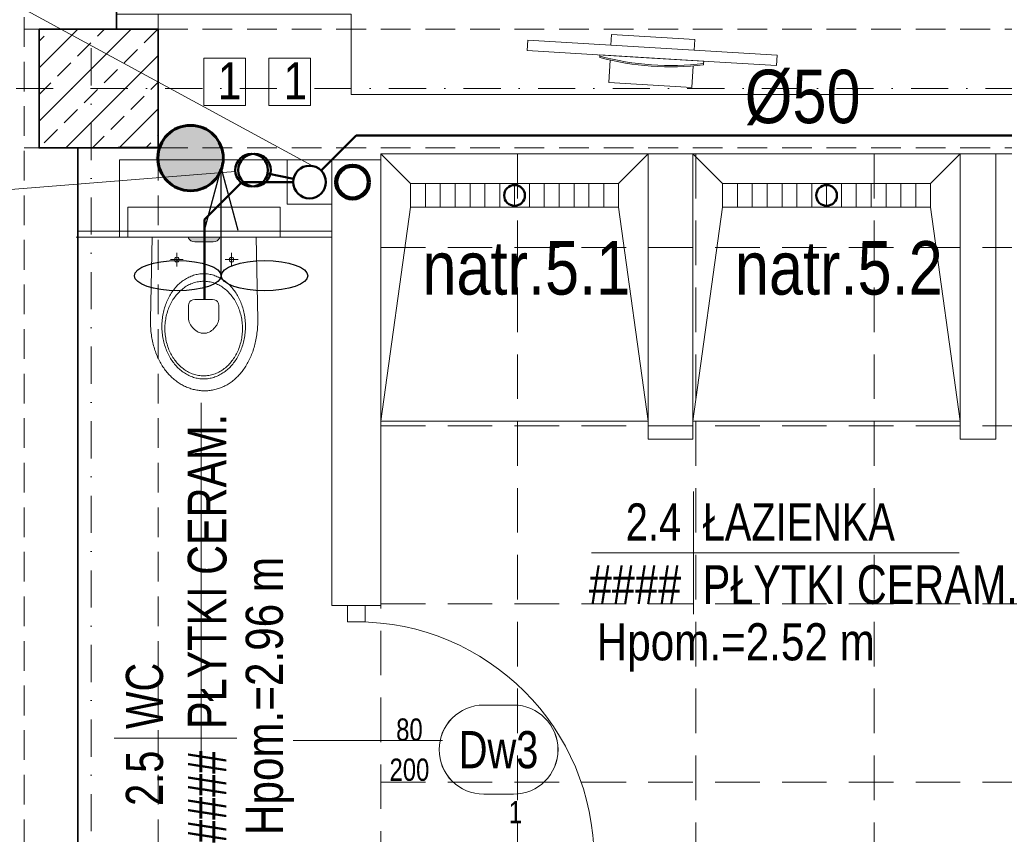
# Model space of a CAD drawing. Header units: millimetres. Extents: x -96593 to 66336, y -23969 to 7139.
# Tile 35 of 256: x -90263 to -89932, y -10487 to -10213. Entities that reach past the tile are written whole.
import ezdxf
from ezdxf.enums import TextEntityAlignment as Align

# ---------------------------------------------------------------- set-up
doc = ezdxf.new("R2010")
doc.units = ezdxf.units.MM
for name, pattern in [('DASHDOT', [1, 0.5, -0.25, 0, -0.25]), ('DASHED', [0.75, 0.5, -0.25]), ('DASHEDX2', [1.5, 1, -0.5])]:
    doc.linetypes.add(name, pattern=pattern)
for name, color, linetype, lineweight in [('BA_drz', 7, 'Continuous', 18), ('BA_KS_ist.', 34, 'Continuous', 50), ('BA_met', 7, 'Continuous', 18), ('BA_sym', 7, 'Continuous', 18), ('BA_txc', 1, 'Continuous', 18), ('BA_txs', 2, 'Continuous', 18), ('MM_KS_OPISY', 7, 'Continuous', 9), ('mm_went_opis', 7, 'Continuous', 15), ('PG_KONSTRUKCJA', 5, 'Continuous', 35), ('PG_OSIE', 1, 'DASHDOT', 18), ('PG_PODCIĄGI', 1, 'DASHED', 18), ('PG_PRZERYWANE_ŚREDNIE', 1, 'DASHEDX2', 18), ('PG_SZRAF', 1, 'Continuous', 18), ('PG_WIDOKOWE_CIENKIE', 1, 'Continuous', 18), ('PG_WYPOSAŻENIE', 1, 'Continuous', 18), ('PG_ŚCIANY_DZIAŁOWE', 3, 'Continuous', 18), ('PG_ŚCIANY_SŁUPY', 4, 'Continuous', 35)]:
    doc.layers.add(name, color=color, linetype=linetype, lineweight=lineweight)
doc.layers.add('BA_pom', color=6, linetype='Continuous', lineweight=18, plot=False)
doc.styles.add('BIKTS', font='bikromsw.shx', dxfattribs={"width": 0.85})
doc.styles.add('ROMANS', font='bikromsw.shx', dxfattribs={"width": 0.8})
doc.styles.get("Standard").update_dxf_attribs({"font": 'arial.ttf'})

# ---------------------------------------------------------------- blocks, each defined once
blk = doc.blocks.new('A$C243F7E6F')
at = {"layer": 'PG_SZRAF'}
h = blk.add_hatch(dxfattribs=at)
h.set_pattern_fill('ANSI33', color=256, scale=2)
h.set_pattern_definition([(45, (-6891.598, -2675.306), (-8.980256, 8.980256), []), (45, (-6882.618, -2675.306), (-8.980256, 8.980256), [6.35, -3.175])])
h.paths.add_polyline_path([(0, 0), (40, 0), (40, -40), (0, -40)])
at = {"layer": 'PG_KONSTRUKCJA'}
blk.add_lwpolyline([(0, 0), (40, 0), (40, -40), (0, -40), (0, 0)], dxfattribs=at)
blk = doc.blocks.new('dr1h901')
at = {"color": 0}
blk.add_line((-0.5, 0), (-0.5, 1), dxfattribs=at)
blk.add_line((0, 0.3622), (0, -0.2655))
blk.add_arc((-0.5, 0), 1, 0, 90, dxfattribs=at)
blk = doc.blocks.new('Brodzik')
at = {"layer": 'PG_WYPOSAŻENIE'}
for p, q in [((333.92, -1785.25), (343.92, -1857.25)), ((413.92, -1857.25), (423.92, -1785.25)), ((413.92, -1857.25), (343.92, -1857.25)), ((343.92, -1857.25), (343.92, -1865.25)), ((348.92, -1857.25), (348.92, -1865.25)), ((353.92, -1857.25), (353.92, -1865.25)), ((358.92, -1857.25), (358.92, -1865.25)), ((363.92, -1857.25), (363.92, -1865.25)), ((368.92, -1857.25), (368.92, -1865.25)), ((373.92, -1857.25), (373.92, -1865.25)), ((378.92, -1857.25), (378.92, -1865.25)), ((383.92, -1857.25), (383.92, -1865.25)), ((388.92, -1857.25), (388.92, -1865.25)), ((393.92, -1857.25), (393.92, -1865.25)), ((398.92, -1857.25), (398.92, -1865.25)), ((403.92, -1857.25), (403.92, -1865.25)), ((408.92, -1857.25), (408.92, -1865.25)), ((413.92, -1865.25), (413.92, -1857.25)), ((343.92, -1865.25), (333.92, -1875.25)), ((343.92, -1865.25), (413.92, -1865.25)), ((413.92, -1865.25), (423.92, -1875.25))]:
    blk.add_line(p, q, dxfattribs=at)
blk.add_lwpolyline([(333.92, -1785.25), (423.92, -1785.25), (423.92, -1875.25), (333.92, -1875.25)], close=True, dxfattribs=at)
blk = doc.blocks.new('A$Cd28b784c')
at = {"lineweight": 18, "transparency": 33554559}
h = blk.add_hatch(color=256, dxfattribs=at)
h.dxf.hatch_style = 1
h.paths.add_polyline_path([(18.54, 22.22), (18.43, 23), (18.14, 23.62), (17.75, 24.08), (17.31, 24.36), (16.9, 24.47), (16.9, 13.87), (17.31, 13.97), (17.75, 14.26), (18.14, 14.72), (18.43, 15.34), (18.54, 16.11)])
at = {"lineweight": 18}
for p, q in [((16.9, 44.83), (6.9, 44.83)), ((6.9, -6.49), (6.9, 44.83)), ((16.9, -6.49), (16.9, 44.83)), ((16.9, -6.49), (6.9, -6.49))]:
    blk.add_line(p, q, dxfattribs=at)
at = {"lineweight": 13}
for p, q in [((44.61, 37.25), (16.9, 36.7)), ((45.21, 37.25), (44.61, 37.25)), ((45.82, 37.23), (45.21, 37.25)), ((46.41, 37.21), (45.82, 37.23)), ((47, 37.18), (46.41, 37.21)), ((47.58, 37.15), (47, 37.18)), ((48.16, 37.1), (47.58, 37.15)), ((48.73, 37.04), (48.16, 37.1)), ((49.3, 36.97), (48.73, 37.04)), ((49.85, 36.9), (49.3, 36.97)), ((50.4, 36.82), (49.85, 36.9)), ((50.95, 36.72), (50.4, 36.82)), ((51.49, 36.62), (50.95, 36.72)), ((52.02, 36.51), (51.49, 36.62)), ((52.54, 36.4), (52.02, 36.51)), ((53.06, 36.27), (52.54, 36.4)), ((53.57, 36.14), (53.06, 36.27)), ((54.07, 36), (53.57, 36.14)), ((54.57, 35.85), (54.07, 36)), ((55.05, 35.69), (54.57, 35.85)), ((55.53, 35.53), (55.05, 35.69)), ((56.01, 35.36), (55.53, 35.53)), ((56.47, 35.18), (56.01, 35.36)), ((56.93, 34.99), (56.47, 35.18)), ((57.38, 34.8), (56.93, 34.99)), ((57.83, 34.6), (57.38, 34.8)), ((58.26, 34.39), (57.83, 34.6)), ((58.69, 34.17), (58.26, 34.39)), ((59.11, 33.95), (58.69, 34.17)), ((59.52, 33.72), (59.11, 33.95)), ((59.92, 33.49), (59.52, 33.72)), ((60.32, 33.25), (59.92, 33.49)), ((60.71, 33), (60.32, 33.25)), ((24.51, 30.6), (24.51, 26.24)), ((35.4, 29.67), (35.79, 29.93)), ((35.79, 29.93), (36.19, 30.19)), ((36.19, 30.19), (36.6, 30.43)), ((36.6, 30.43), (37.03, 30.67)), ((37.03, 30.67), (37.46, 30.89)), ((37.46, 30.89), (37.89, 31.11)), ((37.89, 31.11), (38.34, 31.31)), ((38.34, 31.31), (38.79, 31.51)), ((38.39, 29.62), (38.81, 29.86)), ((38.79, 31.51), (39.26, 31.7)), ((38.81, 29.86), (39.24, 30.09)), ((39.24, 30.09), (39.68, 30.31)), ((39.26, 31.7), (39.73, 31.87)), ((39.68, 30.31), (40.12, 30.52)), ((39.73, 31.87), (40.2, 32.03)), ((40.12, 30.52), (40.58, 30.71)), ((40.2, 32.03), (40.69, 32.19)), ((40.58, 30.71), (41.04, 30.9)), ((40.69, 32.19), (41.18, 32.33)), ((41.04, 30.9), (41.51, 31.07)), ((41.18, 32.33), (41.68, 32.46)), ((41.51, 31.07), (41.99, 31.23)), ((41.68, 32.46), (42.18, 32.58)), ((41.99, 31.23), (42.48, 31.37)), ((42.18, 32.58), (42.69, 32.69)), ((42.48, 31.37), (42.97, 31.51)), ((42.69, 32.69), (43.21, 32.78)), ((42.97, 31.51), (43.48, 31.63)), ((43.21, 32.78), (43.73, 32.87)), ((43.48, 31.63), (43.98, 31.74)), ((43.73, 32.87), (44.26, 32.94)), ((43.98, 31.74), (44.5, 31.83)), ((44.26, 32.94), (44.79, 33)), ((44.5, 31.83), (45.02, 31.91)), ((44.79, 33), (45.32, 33.04)), ((45.02, 31.91), (45.54, 31.98)), ((45.32, 33.04), (45.87, 33.08)), ((45.54, 31.98), (46.07, 32.03)), ((45.87, 33.08), (46.41, 33.1)), ((46.07, 32.03), (46.61, 32.07)), ((46.41, 33.1), (46.96, 33.1)), ((46.61, 32.07), (47.15, 32.09)), ((46.96, 33.1), (47.51, 33.1)), ((47.15, 32.09), (47.7, 32.1)), ((47.51, 33.1), (48.06, 33.08)), ((47.7, 32.1), (47.7, 32.09)), ((47.7, 32.1), (48.24, 32.09)), ((48.06, 33.08), (48.6, 33.04)), ((48.24, 32.09), (48.79, 32.07)), ((48.6, 33.04), (49.13, 33)), ((48.79, 32.07), (49.32, 32.03)), ((49.13, 33), (49.67, 32.94)), ((49.32, 32.03), (49.85, 31.98)), ((49.67, 32.94), (50.19, 32.87)), ((49.85, 31.98), (50.38, 31.91)), ((50.19, 32.87), (50.71, 32.78)), ((50.38, 31.91), (50.9, 31.83)), ((50.71, 32.78), (51.23, 32.69)), ((50.9, 31.83), (51.41, 31.74)), ((51.23, 32.69), (51.74, 32.58)), ((51.41, 31.74), (51.92, 31.63)), ((51.74, 32.58), (52.24, 32.46)), ((51.92, 31.63), (52.42, 31.51)), ((52.24, 32.46), (52.74, 32.33)), ((52.42, 31.51), (52.92, 31.37)), ((52.74, 32.33), (53.23, 32.19)), ((52.92, 31.37), (53.4, 31.23)), ((53.23, 32.19), (53.72, 32.03)), ((53.4, 31.23), (53.88, 31.07)), ((53.72, 32.03), (54.19, 31.87)), ((53.88, 31.07), (54.36, 30.9)), ((54.19, 31.87), (54.66, 31.7)), ((54.36, 30.9), (54.82, 30.71)), ((54.66, 31.7), (55.13, 31.51)), ((54.82, 30.71), (55.27, 30.52)), ((55.13, 31.51), (55.58, 31.31)), ((55.27, 30.52), (55.72, 30.31)), ((55.58, 31.31), (56.03, 31.11)), ((55.72, 30.31), (56.16, 30.09)), ((56.03, 31.11), (56.47, 30.89)), ((56.16, 30.09), (56.59, 29.86)), ((56.47, 30.89), (56.9, 30.67)), ((56.59, 29.86), (57, 29.62)), ((56.9, 30.67), (57.32, 30.43)), ((57.32, 30.43), (57.73, 30.19)), ((57.73, 30.19), (58.13, 29.93)), ((58.13, 29.93), (58.52, 29.67)), ((61.09, 32.75), (60.71, 33)), ((61.46, 32.49), (61.09, 32.75)), ((61.82, 32.22), (61.46, 32.49)), ((62.17, 31.95), (61.82, 32.22)), ((62.52, 31.68), (62.17, 31.95)), ((62.85, 31.39), (62.52, 31.68)), ((63.18, 31.11), (62.85, 31.39)), ((63.5, 30.81), (63.18, 31.11)), ((63.81, 30.51), (63.5, 30.81)), ((64.11, 30.21), (63.81, 30.51)), ((64.4, 29.9), (64.11, 30.21)), ((64.69, 29.58), (64.4, 29.9)), ((26.77, 28.42), (22.26, 28.42)), ((23.81, 28.83), (23.69, 28.42)), ((23.69, 28.42), (23.81, 28.01)), ((24.1, 29.13), (23.81, 28.83)), ((23.81, 28.01), (24.1, 27.71)), ((24.51, 29.24), (24.1, 29.13)), ((24.1, 27.71), (24.51, 27.6)), ((24.93, 29.13), (24.51, 29.24)), ((24.51, 27.6), (24.93, 27.71)), ((25.22, 28.83), (24.93, 29.13)), ((24.93, 27.71), (25.22, 28.01)), ((25.33, 28.42), (25.22, 28.83)), ((25.22, 28.01), (25.33, 28.42)), ((31.78, 26.25), (32.05, 26.59)), ((32.05, 26.59), (32.33, 26.93)), ((32.33, 26.93), (32.63, 27.27)), ((32.63, 27.27), (32.93, 27.6)), ((32.93, 27.6), (33.25, 27.92)), ((33.25, 27.92), (33.58, 28.23)), ((33.58, 28.23), (33.93, 28.53)), ((33.93, 28.53), (34.28, 28.83)), ((34.28, 28.83), (34.64, 29.12)), ((34.51, 26.33), (34.8, 26.67)), ((34.64, 29.12), (35.01, 29.4)), ((34.8, 26.67), (35.11, 27.01)), ((35.01, 29.4), (35.4, 29.67)), ((35.11, 27.01), (35.42, 27.34)), ((35.42, 27.34), (35.76, 27.66)), ((35.76, 27.66), (36.1, 27.96)), ((36.1, 27.96), (36.45, 28.27)), ((36.45, 28.27), (36.82, 28.56)), ((36.82, 28.56), (37.2, 28.84)), ((37.2, 28.84), (37.58, 29.11)), ((37.58, 29.11), (37.98, 29.37)), ((37.98, 29.37), (38.39, 29.62)), ((57, 29.62), (57.41, 29.37)), ((57.41, 29.37), (57.81, 29.11)), ((57.81, 29.11), (58.2, 28.84)), ((58.2, 28.84), (58.58, 28.56)), ((58.52, 29.67), (58.91, 29.4)), ((58.58, 28.56), (58.94, 28.27)), ((58.91, 29.4), (59.28, 29.12)), ((58.94, 28.27), (59.3, 27.96)), ((59.28, 29.12), (59.64, 28.83)), ((59.3, 27.96), (59.64, 27.66)), ((59.64, 28.83), (59.99, 28.53)), ((59.64, 27.66), (59.97, 27.34)), ((59.97, 27.34), (60.29, 27.01)), ((59.99, 28.53), (60.34, 28.23)), ((60.29, 27.01), (60.6, 26.67)), ((60.34, 28.23), (60.67, 27.92)), ((60.6, 26.67), (60.89, 26.33)), ((60.67, 27.92), (60.99, 27.6)), ((60.99, 27.6), (61.29, 27.27)), ((61.29, 27.27), (61.59, 26.93)), ((61.59, 26.93), (61.87, 26.59)), ((61.87, 26.59), (62.15, 26.25)), ((64.96, 29.26), (64.69, 29.58)), ((65.23, 28.94), (64.96, 29.26)), ((65.48, 28.61), (65.23, 28.94)), ((65.73, 28.28), (65.48, 28.61)), ((65.96, 27.94), (65.73, 28.28)), ((66.19, 27.6), (65.96, 27.94)), ((66.41, 27.25), (66.19, 27.6)), ((66.62, 26.9), (66.41, 27.25)), ((66.82, 26.54), (66.62, 26.9)), ((67, 26.19), (66.82, 26.54)), ((17.31, 24.36), (16.9, 24.47)), ((17.75, 24.08), (17.31, 24.36)), ((18.14, 23.62), (17.75, 24.08)), ((18.43, 23), (18.14, 23.62)), ((29.92, 22.84), (30.07, 23.24)), ((30.07, 23.24), (30.24, 23.63)), ((30.24, 23.63), (30.42, 24.02)), ((30.42, 24.02), (30.61, 24.41)), ((30.61, 24.41), (30.82, 24.79)), ((30.82, 24.79), (31.04, 25.16)), ((31.04, 25.16), (31.27, 25.53)), ((31.27, 25.53), (31.52, 25.89)), ((31.52, 25.89), (31.78, 26.25)), ((32.5, 22.91), (32.66, 23.32)), ((32.66, 23.32), (32.84, 23.72)), ((32.84, 23.72), (33.04, 24.11)), ((33.04, 24.11), (33.25, 24.5)), ((33.25, 24.5), (33.47, 24.88)), ((33.47, 24.88), (33.71, 25.25)), ((33.71, 25.25), (33.96, 25.62)), ((33.96, 25.62), (34.23, 25.98)), ((34.23, 25.98), (34.51, 26.33)), ((38.05, 22.73), (38.28, 23.27)), ((38.28, 23.27), (38.61, 23.65)), ((38.61, 23.65), (39, 23.9)), ((39, 23.9), (39.42, 24.05)), ((39.42, 24.05), (39.83, 24.12)), ((39.83, 24.12), (40.19, 24.14)), ((40.19, 24.14), (44.04, 24.15)), ((44.04, 24.15), (44.56, 24.12)), ((44.56, 24.12), (45.07, 24.03)), ((45.07, 24.03), (45.57, 23.88)), ((45.57, 23.88), (46.05, 23.68)), ((46.05, 23.68), (46.51, 23.44)), ((46.51, 23.44), (46.94, 23.16)), ((60.89, 26.33), (61.17, 25.98)), ((61.17, 25.98), (61.44, 25.62)), ((61.44, 25.62), (61.69, 25.25)), ((61.69, 25.25), (61.93, 24.88)), ((61.93, 24.88), (62.15, 24.5)), ((62.15, 26.25), (62.4, 25.89)), ((62.15, 24.5), (62.36, 24.11)), ((62.36, 24.11), (62.55, 23.72)), ((62.4, 25.89), (62.65, 25.53)), ((62.55, 23.72), (62.73, 23.32)), ((62.65, 25.53), (62.88, 25.16)), ((62.73, 23.32), (62.9, 22.91)), ((62.88, 25.16), (63.1, 24.79)), ((63.1, 24.79), (63.31, 24.41)), ((63.31, 24.41), (63.5, 24.02)), ((63.5, 24.02), (63.68, 23.63)), ((63.68, 23.63), (63.85, 23.24)), ((63.85, 23.24), (64, 22.84)), ((67.18, 25.82), (67, 26.19)), ((67.35, 25.46), (67.18, 25.82)), ((67.51, 25.09), (67.35, 25.46)), ((67.66, 24.71), (67.51, 25.09)), ((67.8, 24.34), (67.66, 24.71)), ((67.93, 23.96), (67.8, 24.34)), ((68.04, 23.57), (67.93, 23.96)), ((68.15, 23.19), (68.04, 23.57)), ((18.54, 22.22), (18.43, 23)), ((18.54, 16.11), (18.54, 22.22)), ((29.27, 19.48), (29.3, 19.91)), ((29.3, 19.91), (29.34, 20.34)), ((29.34, 20.34), (29.4, 20.77)), ((29.4, 20.77), (29.47, 21.19)), ((29.47, 21.19), (29.56, 21.61)), ((29.56, 21.61), (29.67, 22.02)), ((29.67, 22.02), (29.79, 22.43)), ((29.79, 22.43), (29.92, 22.84)), ((31.79, 19.49), (31.82, 19.93)), ((31.82, 19.93), (31.86, 20.37)), ((31.86, 20.37), (31.93, 20.81)), ((31.93, 20.81), (32.01, 21.24)), ((32.01, 21.24), (32.11, 21.66)), ((32.11, 21.66), (32.22, 22.09)), ((32.22, 22.09), (32.35, 22.5)), ((32.35, 22.5), (32.5, 22.91)), ((37.97, 22.03), (38.05, 22.73)), ((37.97, 19.27), (37.97, 22.03)), ((46.94, 23.16), (47.35, 22.84)), ((47.35, 22.84), (47.73, 22.48)), ((47.73, 22.48), (48.08, 22.1)), ((48.08, 22.1), (48.38, 21.7)), ((48.38, 21.7), (48.65, 21.28)), ((48.65, 21.28), (48.88, 20.84)), ((48.88, 20.84), (49.06, 20.4)), ((49.06, 20.4), (49.2, 19.94)), ((49.2, 19.94), (49.28, 19.49)), ((62.9, 22.91), (63.04, 22.5)), ((63.04, 22.5), (63.18, 22.09)), ((63.18, 22.09), (63.29, 21.66)), ((63.29, 21.66), (63.39, 21.24)), ((63.39, 21.24), (63.47, 20.81)), ((63.47, 20.81), (63.53, 20.37)), ((63.53, 20.37), (63.58, 19.93)), ((63.58, 19.93), (63.6, 19.49)), ((64, 22.84), (64.13, 22.43)), ((64.13, 22.43), (64.25, 22.02)), ((64.25, 22.02), (64.36, 21.61)), ((64.36, 21.61), (64.45, 21.19)), ((64.45, 21.19), (64.52, 20.77)), ((64.52, 20.77), (64.58, 20.34)), ((64.58, 20.34), (64.62, 19.91)), ((64.62, 19.91), (64.65, 19.48)), ((68.25, 22.8), (68.15, 23.19)), ((68.33, 22.4), (68.25, 22.8)), ((68.41, 22.01), (68.33, 22.4)), ((68.48, 21.61), (68.41, 22.01)), ((68.53, 21.21), (68.48, 21.61)), ((68.57, 20.81), (68.53, 21.21)), ((68.61, 20.4), (68.57, 20.81)), ((68.63, 19.99), (68.61, 20.4)), ((68.64, 19.58), (68.63, 19.99)), ((29.27, 19.04), (29.27, 19.48)), ((29.27, 18.6), (29.27, 19.04)), ((29.3, 18.17), (29.27, 18.6)), ((29.34, 17.74), (29.3, 18.17)), ((29.4, 17.31), (29.34, 17.74)), ((29.47, 16.89), (29.4, 17.31)), ((29.56, 16.47), (29.47, 16.89)), ((31.78, 19.04), (31.79, 19.49)), ((31.79, 18.59), (31.78, 19.04)), ((31.78, 19.04), (31.78, 19.03)), ((31.82, 18.15), (31.79, 18.59)), ((31.86, 17.71), (31.82, 18.15)), ((31.93, 17.27), (31.86, 17.71)), ((32.01, 16.84), (31.93, 17.27)), ((32.11, 16.41), (32.01, 16.84)), ((37.97, 16.04), (37.97, 19.27)), ((48.65, 16.8), (48.38, 16.38)), ((48.88, 17.24), (48.65, 16.8)), ((49.06, 17.69), (48.88, 17.24)), ((49.2, 18.14), (49.06, 17.69)), ((49.28, 18.59), (49.2, 18.14)), ((49.28, 19.49), (49.31, 19.04)), ((49.31, 19.04), (49.28, 18.59)), ((63.39, 16.84), (63.29, 16.41)), ((63.47, 17.27), (63.39, 16.84)), ((63.53, 17.71), (63.47, 17.27)), ((63.58, 18.15), (63.53, 17.71)), ((63.6, 18.59), (63.58, 18.15)), ((63.6, 19.49), (63.61, 19.04)), ((63.61, 19.04), (63.6, 18.59)), ((63.61, 19.04), (63.61, 19.03)), ((64.45, 16.89), (64.36, 16.47)), ((64.52, 17.31), (64.45, 16.89)), ((64.58, 17.74), (64.52, 17.31)), ((64.62, 18.17), (64.58, 17.74)), ((64.65, 18.6), (64.62, 18.17)), ((64.65, 19.48), (64.66, 19.04)), ((64.66, 19.04), (64.65, 18.6)), ((64.66, 19.04), (64.66, 19.03)), ((68.34, 16.34), (68.42, 16.73)), ((68.42, 16.73), (68.48, 17.14)), ((68.48, 17.14), (68.53, 17.54)), ((68.53, 17.54), (68.58, 17.94)), ((68.58, 17.94), (68.61, 18.35)), ((68.61, 18.35), (68.63, 18.76)), ((68.63, 18.76), (68.64, 19.17)), ((68.64, 19.17), (68.64, 19.58)), ((17.31, 13.97), (16.9, 13.87)), ((17.75, 14.26), (17.31, 13.97)), ((18.14, 14.72), (17.75, 14.26)), ((18.43, 15.34), (18.14, 14.72)), ((18.54, 16.11), (18.43, 15.34)), ((29.67, 16.06), (29.56, 16.47)), ((29.79, 15.65), (29.67, 16.06)), ((29.92, 15.24), (29.79, 15.65)), ((30.07, 14.84), (29.92, 15.24)), ((30.24, 14.44), (30.07, 14.84)), ((30.42, 14.05), (30.24, 14.44)), ((30.61, 13.67), (30.42, 14.05)), ((30.82, 13.29), (30.61, 13.67)), ((31.04, 12.92), (30.82, 13.29)), ((32.22, 15.99), (32.11, 16.41)), ((32.35, 15.57), (32.22, 15.99)), ((32.5, 15.16), (32.35, 15.57)), ((32.66, 14.76), (32.5, 15.16)), ((32.84, 14.36), (32.66, 14.76)), ((33.04, 13.96), (32.84, 14.36)), ((33.25, 13.58), (33.04, 13.96)), ((33.47, 13.2), (33.25, 13.58)), ((38.05, 15.34), (37.97, 16.04)), ((37.97, 16.04), (37.97, 16.04)), ((38.28, 14.8), (38.05, 15.34)), ((38.61, 14.42), (38.28, 14.8)), ((39, 14.17), (38.61, 14.42)), ((39.41, 14.02), (39, 14.17)), ((39.82, 13.95), (39.41, 14.02)), ((40.17, 13.93), (39.82, 13.95)), ((44.01, 13.93), (40.17, 13.93)), ((44.54, 13.96), (44.01, 13.93)), ((45.05, 14.05), (44.54, 13.96)), ((45.55, 14.2), (45.05, 14.05)), ((46.04, 14.39), (45.55, 14.2)), ((46.5, 14.64), (46.04, 14.39)), ((46.93, 14.92), (46.5, 14.64)), ((47.34, 15.24), (46.93, 14.92)), ((47.72, 15.59), (47.34, 15.24)), ((48.07, 15.97), (47.72, 15.59)), ((48.38, 16.38), (48.07, 15.97)), ((62.15, 13.58), (61.93, 13.2)), ((62.36, 13.96), (62.15, 13.58)), ((62.55, 14.36), (62.36, 13.96)), ((62.73, 14.76), (62.55, 14.36)), ((62.9, 15.16), (62.73, 14.76)), ((63.1, 13.29), (62.88, 12.92)), ((63.04, 15.57), (62.9, 15.16)), ((63.18, 15.99), (63.04, 15.57)), ((63.31, 13.67), (63.1, 13.29)), ((63.29, 16.41), (63.18, 15.99)), ((63.5, 14.05), (63.31, 13.67)), ((63.68, 14.44), (63.5, 14.05)), ((63.85, 14.84), (63.68, 14.44)), ((64, 15.24), (63.85, 14.84)), ((64.13, 15.65), (64, 15.24)), ((64.25, 16.06), (64.13, 15.65)), ((64.36, 16.47), (64.25, 16.06)), ((67.23, 12.89), (67.39, 13.26)), ((67.39, 13.26), (67.55, 13.63)), ((67.55, 13.63), (67.69, 14.01)), ((67.69, 14.01), (67.82, 14.39)), ((67.82, 14.39), (67.95, 14.77)), ((67.95, 14.77), (68.06, 15.16)), ((68.06, 15.16), (68.17, 15.55)), ((68.17, 15.55), (68.26, 15.94)), ((68.26, 15.94), (68.34, 16.34)), ((26.77, 10.01), (22.26, 10.01)), ((23.81, 10.42), (23.69, 10.01)), ((23.69, 10.01), (23.81, 9.6)), ((24.1, 10.72), (23.81, 10.42)), ((24.51, 10.83), (24.1, 10.72)), ((24.51, 12.19), (24.51, 7.83)), ((24.93, 10.72), (24.51, 10.83)), ((25.22, 10.42), (24.93, 10.72)), ((25.33, 10.01), (25.22, 10.42)), ((25.22, 9.6), (25.33, 10.01)), ((31.27, 12.55), (31.04, 12.92)), ((31.52, 12.19), (31.27, 12.55)), ((31.78, 11.83), (31.52, 12.19)), ((32.05, 11.48), (31.78, 11.83)), ((32.33, 11.14), (32.05, 11.48)), ((32.63, 10.81), (32.33, 11.14)), ((32.93, 10.48), (32.63, 10.81)), ((33.25, 10.16), (32.93, 10.48)), ((33.58, 9.85), (33.25, 10.16)), ((33.71, 12.82), (33.47, 13.2)), ((33.96, 12.46), (33.71, 12.82)), ((34.23, 12.1), (33.96, 12.46)), ((34.51, 11.75), (34.23, 12.1)), ((34.8, 11.4), (34.51, 11.75)), ((35.11, 11.07), (34.8, 11.4)), ((35.42, 10.74), (35.11, 11.07)), ((35.76, 10.42), (35.42, 10.74)), ((36.1, 10.11), (35.76, 10.42)), ((36.45, 9.81), (36.1, 10.11)), ((59.3, 10.11), (58.94, 9.81)), ((59.64, 10.42), (59.3, 10.11)), ((59.97, 10.74), (59.64, 10.42)), ((60.29, 11.07), (59.97, 10.74)), ((60.6, 11.4), (60.29, 11.07)), ((60.67, 10.16), (60.34, 9.85)), ((60.89, 11.75), (60.6, 11.4)), ((60.99, 10.48), (60.67, 10.16)), ((61.17, 12.1), (60.89, 11.75)), ((61.29, 10.81), (60.99, 10.48)), ((61.44, 12.46), (61.17, 12.1)), ((61.59, 11.14), (61.29, 10.81)), ((61.69, 12.82), (61.44, 12.46)), ((61.87, 11.48), (61.59, 11.14)), ((61.93, 13.2), (61.69, 12.82)), ((62.15, 11.83), (61.87, 11.48)), ((62.4, 12.19), (62.15, 11.83)), ((62.65, 12.55), (62.4, 12.19)), ((62.88, 12.92), (62.65, 12.55)), ((65.34, 9.73), (65.59, 10.07)), ((65.59, 10.07), (65.82, 10.4)), ((65.82, 10.4), (66.05, 10.75)), ((66.05, 10.75), (66.27, 11.09)), ((66.27, 11.09), (66.48, 11.44)), ((66.48, 11.44), (66.68, 11.8)), ((66.68, 11.8), (66.88, 12.16)), ((66.88, 12.16), (67.06, 12.52)), ((67.06, 12.52), (67.23, 12.89)), ((23.81, 9.6), (24.1, 9.3)), ((24.1, 9.3), (24.51, 9.19)), ((24.51, 9.19), (24.93, 9.3)), ((24.93, 9.3), (25.22, 9.6)), ((33.93, 9.54), (33.58, 9.85)), ((34.28, 9.25), (33.93, 9.54)), ((34.64, 8.96), (34.28, 9.25)), ((35.01, 8.68), (34.64, 8.96)), ((35.4, 8.41), (35.01, 8.68)), ((35.79, 8.14), (35.4, 8.41)), ((36.19, 7.89), (35.79, 8.14)), ((36.6, 7.65), (36.19, 7.89)), ((36.82, 9.52), (36.45, 9.81)), ((37.03, 7.41), (36.6, 7.65)), ((37.2, 9.24), (36.82, 9.52)), ((37.46, 7.19), (37.03, 7.41)), ((37.58, 8.97), (37.2, 9.24)), ((37.89, 6.97), (37.46, 7.19)), ((37.98, 8.71), (37.58, 8.97)), ((38.34, 6.76), (37.89, 6.97)), ((38.39, 8.46), (37.98, 8.71)), ((38.79, 6.57), (38.34, 6.76)), ((38.81, 8.21), (38.39, 8.46)), ((39.24, 7.99), (38.81, 8.21)), ((39.68, 7.77), (39.24, 7.99)), ((40.12, 7.56), (39.68, 7.77)), ((40.58, 7.36), (40.12, 7.56)), ((41.04, 7.18), (40.58, 7.36)), ((41.51, 7.01), (41.04, 7.18)), ((41.99, 6.85), (41.51, 7.01)), ((42.48, 6.7), (41.99, 6.85)), ((42.97, 6.57), (42.48, 6.7)), ((52.92, 6.7), (52.42, 6.57)), ((53.4, 6.85), (52.92, 6.7)), ((53.88, 7.01), (53.4, 6.85)), ((54.36, 7.18), (53.88, 7.01)), ((54.82, 7.36), (54.36, 7.18)), ((55.27, 7.56), (54.82, 7.36)), ((55.58, 6.76), (55.13, 6.57)), ((55.72, 7.77), (55.27, 7.56)), ((56.03, 6.97), (55.58, 6.76)), ((56.16, 7.99), (55.72, 7.77)), ((56.47, 7.19), (56.03, 6.97)), ((56.59, 8.21), (56.16, 7.99)), ((56.9, 7.41), (56.47, 7.19)), ((57, 8.46), (56.59, 8.21)), ((57.32, 7.65), (56.9, 7.41)), ((57.41, 8.71), (57, 8.46)), ((57.73, 7.89), (57.32, 7.65)), ((57.81, 8.97), (57.41, 8.71)), ((58.13, 8.14), (57.73, 7.89)), ((58.2, 9.24), (57.81, 8.97)), ((58.52, 8.41), (58.13, 8.14)), ((58.58, 9.52), (58.2, 9.24)), ((58.91, 8.68), (58.52, 8.41)), ((58.94, 9.81), (58.58, 9.52)), ((59.28, 8.96), (58.91, 8.68)), ((59.64, 9.25), (59.28, 8.96)), ((59.99, 9.54), (59.64, 9.25)), ((60.34, 9.85), (59.99, 9.54)), ((62.04, 6.39), (62.38, 6.67)), ((62.38, 6.67), (62.71, 6.95)), ((62.71, 6.95), (63.04, 7.24)), ((63.04, 7.24), (63.36, 7.53)), ((63.36, 7.53), (63.67, 7.83)), ((63.67, 7.83), (63.97, 8.14)), ((63.97, 8.14), (64.26, 8.45)), ((64.26, 8.45), (64.54, 8.76)), ((64.54, 8.76), (64.82, 9.08)), ((64.82, 9.08), (65.08, 9.4)), ((65.08, 9.4), (65.34, 9.73)), ((39.26, 6.38), (38.79, 6.57)), ((39.73, 6.21), (39.26, 6.38)), ((40.2, 6.04), (39.73, 6.21)), ((40.69, 5.89), (40.2, 6.04)), ((41.18, 5.75), (40.69, 5.89)), ((41.68, 5.62), (41.18, 5.75)), ((42.18, 5.5), (41.68, 5.62)), ((42.69, 5.39), (42.18, 5.5)), ((43.21, 5.29), (42.69, 5.39)), ((43.48, 6.45), (42.97, 6.57)), ((43.73, 5.21), (43.21, 5.29)), ((43.98, 6.34), (43.48, 6.45)), ((44.26, 5.14), (43.73, 5.21)), ((44.5, 6.25), (43.98, 6.34)), ((44.79, 5.08), (44.26, 5.14)), ((45.02, 6.17), (44.5, 6.25)), ((45.32, 5.03), (44.79, 5.08)), ((45.54, 6.1), (45.02, 6.17)), ((45.87, 5), (45.32, 5.03)), ((46.07, 6.05), (45.54, 6.1)), ((46.41, 4.98), (45.87, 5)), ((46.61, 6.01), (46.07, 6.05)), ((46.96, 4.98), (46.41, 4.98)), ((47.15, 5.99), (46.61, 6.01)), ((47.51, 4.98), (46.96, 4.98)), ((46.96, 4.98), (46.96, 4.97)), ((47.7, 5.98), (47.15, 5.99)), ((48.06, 5), (47.51, 4.98)), ((48.24, 5.99), (47.7, 5.98)), ((47.7, 5.98), (47.7, 5.97)), ((48.6, 5.03), (48.06, 5)), ((48.79, 6.01), (48.24, 5.99)), ((49.13, 5.08), (48.6, 5.03)), ((49.32, 6.05), (48.79, 6.01)), ((49.67, 5.14), (49.13, 5.08)), ((49.85, 6.1), (49.32, 6.05)), ((50.19, 5.21), (49.67, 5.14)), ((50.38, 6.17), (49.85, 6.1)), ((50.71, 5.29), (50.19, 5.21)), ((50.9, 6.25), (50.38, 6.17)), ((51.23, 5.39), (50.71, 5.29)), ((51.41, 6.34), (50.9, 6.25)), ((51.74, 5.5), (51.23, 5.39)), ((51.92, 6.45), (51.41, 6.34)), ((52.24, 5.62), (51.74, 5.5)), ((52.42, 6.57), (51.92, 6.45)), ((52.74, 5.75), (52.24, 5.62)), ((53.23, 5.89), (52.74, 5.75)), ((53.72, 6.04), (53.23, 5.89)), ((54.19, 6.21), (53.72, 6.04)), ((54.66, 6.38), (54.19, 6.21)), ((55.13, 6.57), (54.66, 6.38)), ((56.38, 3.17), (56.84, 3.35)), ((56.84, 3.35), (57.28, 3.55)), ((57.28, 3.55), (57.72, 3.75)), ((57.72, 3.75), (58.15, 3.95)), ((58.15, 3.95), (58.58, 4.17)), ((58.58, 4.17), (58.99, 4.39)), ((58.99, 4.39), (59.4, 4.62)), ((59.4, 4.62), (59.8, 4.85)), ((59.8, 4.85), (60.2, 5.09)), ((60.2, 5.09), (60.58, 5.34)), ((60.58, 5.34), (60.96, 5.59)), ((60.96, 5.59), (61.32, 5.85)), ((61.32, 5.85), (61.68, 6.12)), ((61.68, 6.12), (62.04, 6.39)), ((16.89, 1.65), (44.61, 1.1)), ((44.61, 1.1), (45.21, 1.1)), ((45.21, 1.1), (45.81, 1.11)), ((45.81, 1.11), (46.4, 1.13)), ((46.4, 1.13), (46.99, 1.16)), ((46.99, 1.16), (47.56, 1.2)), ((47.56, 1.2), (48.14, 1.25)), ((48.14, 1.25), (48.7, 1.3)), ((48.7, 1.3), (49.26, 1.37)), ((49.26, 1.37), (49.82, 1.44)), ((49.82, 1.44), (50.36, 1.53)), ((50.36, 1.53), (50.9, 1.62)), ((50.9, 1.62), (51.44, 1.72)), ((51.44, 1.72), (51.96, 1.83)), ((51.96, 1.83), (52.48, 1.95)), ((52.48, 1.95), (52.99, 2.07)), ((52.99, 2.07), (53.5, 2.2)), ((53.5, 2.2), (54, 2.35)), ((54, 2.35), (54.49, 2.49)), ((54.49, 2.49), (54.97, 2.65)), ((54.97, 2.65), (55.45, 2.81)), ((55.45, 2.81), (55.92, 2.99)), ((55.92, 2.99), (56.38, 3.17))]:
    blk.add_line(p, q, dxfattribs=at)
blk = doc.blocks.new('bikmet')
blk.add_line((0, 1.65), (0, -1.65))
at = {"style": 'ROMANS', "width": 0.8}
blk.add_attdef('NRPOM', text='', height=1, dxfattribs=at).set_placement((-0.333, 0.333), align=Align.RIGHT)
blk.add_attdef('NWAPOM', (0.25, 0.333), '', height=1, dxfattribs=at)
blk.add_attdef('PODLOGA', text='', height=1.042, dxfattribs=at).set_placement((0.25, -0.333), align=Align.TOP_LEFT)
blk = doc.blocks.new('SUFITY_1_P')
at = {"layer": 'PG_PRZERYWANE_ŚREDNIE', "color": 251, "lineweight": 15, "ltscale": 15, "true_color": 0x636466}
blk.add_lwpolyline([(9850.63, -232.99), (10182.63, -232.99), (10182.63, -475.99), (9850.63, -475.99)], close=True, dxfattribs=at)
for points in [[(9896.63, -232.99), (9896.63, -475.99)], [(9956.63, -232.99), (9956.63, -475.99)], [(10016.63, -232.99), (10016.63, -475.99)], [(9850.63, -264.49), (10182.63, -264.49)], [(9850.63, -324.49), (10182.63, -324.49)], [(9850.63, -384.49), (10182.63, -384.49)], [(9850.63, -444.49), (10182.63, -444.49)]]:
    blk.add_lwpolyline(points, dxfattribs=at)
blk = doc.blocks.new('jamb')
blk.add_lwpolyline([(-0.5, -0.5), (-0.5, 0.5), (0.5, 0.5), (0.5, -0.5)], close=True)
blk = doc.blocks.new('symdrz')
blk.add_lwpolyline([(-10, -30, -1), (-10, 30), (10, 30, -1), (10, -30)], format="xyb", close=True)
at = {"style": 'BIKTS', "width": 0.8}
blk.add_attdef('SZERDRZ', text='', height=25, dxfattribs=at).set_placement((77.15, 8.8), align=Align.CENTER)
blk.add_attdef('SYMDRZ', text='', height=25, dxfattribs=at).set_placement((0, 0), align=Align.MIDDLE)
blk.add_attdef('WYSDRZ', text='', height=25, dxfattribs=at).set_placement((77.15, -9.49), align=Align.TOP_CENTER)
blk = doc.blocks.new('A$C25dec356')
at = {"layer": 'PG_WYPOSAŻENIE', "color": 251, "true_color": 0x636466}
for p, q in [((18.97, 84.15), (21.08, 168.12)), ((21.08, 168.12), (28.08, 167.95)), ((23.85, 0), (28.08, 167.95)), ((18.19, 119.18), (17.31, 119.2)), ((19.85, 119.14), (18.09, 49.16)), ((18.19, 119.18), (19.85, 119.14)), ((1.41, 112.6), (0, 56.62)), ((1.41, 112.6), (16.02, 112.23)), ((26.67, 111.96), (33.84, 111.78)), ((33.84, 111.78), (32.43, 55.8)), ((18.97, 84.15), (16.85, 0.18)), ((0, 56.62), (15.19, 56.24)), ((25.26, 55.98), (32.43, 55.8)), ((16.28, 49.2), (17.16, 49.19)), ((18.09, 49.16), (17.16, 49.19)), ((16.85, 0.18), (23.85, 0))]:
    blk.add_line(p, q, dxfattribs=at)
for centre, radius, start, end in [((201.33, 81.48), 187.85, 168.41591, 189.89322), ((202.27, 81.46), 187.9, 168.41974, 189.88946)]:
    blk.add_arc(centre, radius, start, end, dxfattribs=at)
blk = doc.blocks.new('A$C819905f0')
at = {"color": 18, "lineweight": 30, "true_color": 0x000000, "xscale": -0.4999999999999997, "yscale": 0.4999999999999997, "zscale": 0.4999999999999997, "rotation": 265.0565477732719}
blk.add_blockref('A$C25dec356', (135.78, 4.15), dxfattribs=at)
at = {"layer": 'BA_txs', "color": 18, "true_color": 0x000000, "insert": (2.4, -9.05), "char_height": 12.5, "width": 265.5977, "attachment_point": 1, "rotation": 90, "style": 'BIKTS'}
blk.add_mtext('\\pi58.92981;LISTWA ODBOJOWA\\P\\pi95.61136; ŚCIENNA', dxfattribs=at)
blk = doc.blocks.new('A$C19ebea96')
at = {"layer": 'PG_WIDOKOWE_CIENKIE', "color": 40, "true_color": 0xf8d731}
for points in [[(-35.56, -14.76), (-49.56, -14.76), (-49.56, -30.76), (-35.56, -30.76)], [(-13.68, -14.76), (-27.68, -14.76), (-27.68, -30.76), (-13.68, -30.76)]]:
    blk.add_lwpolyline(points, close=True, dxfattribs=at)
blk = doc.blocks.new('A$C6458b610')
at = {"layer": 'mm_went_opis', "color": 40, "lineweight": 30, "true_color": 0xf8d731}
for points in [[(34.89, 20.29), (29.19, 41.54), (23.49, 20.29)], [(29.19, 5.09), (29.19, 41.54)]]:
    blk.add_lwpolyline(points, dxfattribs=at)
for centre in [(14.59, 5.09), (43.78, 5.09)]:
    blk.add_ellipse(centre, major_axis=(-14.59, 0), ratio=0.348878, dxfattribs=at)
blk = doc.blocks.new('A$C5DA075D8')
at = {"layer": 'BA_met', "color": 252}
for points in [[(984.4, 1763.14), (984.4, 1886.94)], [(1115.68, 1836.44), (1239.48, 1836.44)]]:
    blk.add_lwpolyline(points, dxfattribs=at)
at = {"layer": 'PG_OSIE', "color": 252, "ltscale": 25}
for points in [[(947.34, 2784.36), (947.34, 0)], [(696.17, 1992.76), (2976.42, 1992.76)]]:
    blk.add_lwpolyline(points, dxfattribs=at)
at = {"layer": 'PG_PODCIĄGI', "color": 252, "ltscale": 20}
for points in [[(924.84, 2631.76), (924.84, 157.76)], [(969.84, 2631.76), (969.84, 157.76)], [(924.84, 2012.76), (2778.84, 2012.76)], [(924.84, 1972.76), (2778.84, 1972.76)]]:
    blk.add_lwpolyline(points, dxfattribs=at)
at = {"layer": 'PG_WYPOSAŻENIE', "color": 252, "lineweight": 18}
for points in [[(942.84, 1944.76), (1028.34, 1944.76)], [(942.84, 1942.76), (1028.34, 1942.76)]]:
    blk.add_lwpolyline(points, dxfattribs=at)
at = {"layer": 'PG_ŚCIANY_DZIAŁOWE', "color": 252}
for points in [[(969.84, 2017.76), (1034.84, 2017.76), (1034.84, 1990.76), (1257.84, 1990.76), (1257.84, 2029.26), (1271.84, 2029.26), (1271.84, 2014.76), (1378.84, 2014.76), (1378.84, 1972.76), (1376.84, 1972.76), (1376.84, 1970.76), (1044.84, 1970.76), (1044.84, 1968.76), (969.84, 1968.76), (969.84, 2017.76)], [(942.34, 1942.76), (956.84, 1942.76), (956.84, 1968.76), (969.84, 1968.76), (969.84, 2017.76), (955.84, 2017.76)]]:
    blk.add_lwpolyline(points, dxfattribs=at)
for points in [[(1044.84, 1968.76), (1028.34, 1968.76), (1028.34, 1818.76), (1044.84, 1818.76)], [(1134.84, 1970.76), (1149.84, 1970.76), (1149.84, 1874.76), (1134.84, 1874.76)], [(1239.84, 1970.76), (1251.84, 1970.76), (1251.84, 1874.76), (1239.84, 1874.76)]]:
    blk.add_lwpolyline(points, close=True, dxfattribs=at)
at = {"layer": 'PG_ŚCIANY_SŁUPY', "color": 252}
blk.add_lwpolyline([(924.84, 1671.76), (928.84, 1671.76), (928.84, 1688.76), (942.84, 1688.76), (942.84, 1972.76), (969.84, 1973.01), (969.84, 2012.76), (955.84, 2012.76), (955.84, 2586.76), (970.84, 2586.76), (970.84, 2599.76), (979.84, 2599.76)], dxfattribs=at)
at = {"color": 252}
for name, p in [('A$C19ebea96', (1034.84, 2017.76)), ('A$C6458b610', (961.9, 1924.64))]:
    blk.add_blockref(name, p, dxfattribs=at)
at = {"layer": 'BA_drz', "color": 252, "rotation": 270}
for name, p, xscale, yscale, zscale in [('jamb', (1036.59, 1816.01), -5.5, 5.999999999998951, 5.5), ('dr1h901', (1036.59, 1773.26), -80.00000000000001, 80.00000000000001, -80.00000000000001)]:
    blk.add_blockref(name, p, dxfattribs=dict(at, xscale=xscale, yscale=yscale, zscale=zscale))
at = {"layer": 'BA_met', "color": 252}
ref = blk.add_blockref('bikmet', (975.69, 1774.05), dxfattribs=dict(at, xscale=12.5, yscale=12.5, zscale=12.5, rotation=90))
ref.add_attrib('NRPOM', ' 2.5', dxfattribs={"layer": '0', "height": 12.5, "rotation": 90, "style": 'ROMANS', "width": 0.8}).set_placement((971.52, 1769.88), align=Align.RIGHT)
ref.add_attrib('NWAPOM', 'WC', (971.52, 1777.17), dxfattribs={"layer": '0', "height": 12.5, "rotation": 90, "style": 'ROMANS', "width": 0.8})
ref.add_attrib('RAREA', '####', dxfattribs={"layer": '0', "height": 13.021, "rotation": 90, "style": 'ROMANS', "width": 0.8}).set_placement((979.86, 1769.88), align=Align.TOP_RIGHT)
ref.add_attrib('PODLOGA', 'PŁYTKI CERAM.', dxfattribs={"layer": '0', "height": 13.0208, "rotation": 90, "style": 'ROMANS', "width": 0.8}).set_placement((979.86, 1777.17), align=Align.TOP_LEFT)
ref = blk.add_blockref('bikmet', (1150.03, 1836.44), dxfattribs=dict(at, xscale=12.5, yscale=12.5, zscale=12.5))
ref.add_attrib('NRPOM', ' 2.4', dxfattribs={"layer": '0', "height": 12.5, "style": 'ROMANS', "width": 0.8}).set_placement((1145.86, 1840.61), align=Align.RIGHT)
ref.add_attrib('NWAPOM', 'ŁAZIENKA', (1153.16, 1840.61), dxfattribs={"layer": '0', "height": 12.5, "style": 'ROMANS', "width": 0.8})
ref.add_attrib('RAREA', '####', dxfattribs={"layer": '0', "height": 13.021, "style": 'ROMANS', "width": 0.8}).set_placement((1145.86, 1832.27), align=Align.TOP_RIGHT)
ref.add_attrib('PODLOGA', 'PŁYTKI CERAM.', dxfattribs={"layer": '0', "height": 13.0208, "style": 'ROMANS', "width": 0.8}).set_placement((1153.16, 1832.27), align=Align.TOP_LEFT)
at = {"layer": 'BA_sym', "color": 252}
ref = blk.add_blockref('symdrz', (1084.46, 1770.22), dxfattribs=dict(at, xscale=0.5000000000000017, yscale=0.5000000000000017, zscale=0.5000000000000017, rotation=4.729105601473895e-06))
ref.add_attrib('Symdrz', 'Dw3', dxfattribs={"height": 12.5, "rotation": 0, "style": 'BIKTS', "width": 0.8}).set_placement((1084.46, 1770.22), align=Align.MIDDLE_CENTER)
ref.add_attrib('Szerdrz', '80', dxfattribs={"layer": 'BA_txc', "height": 7.5, "rotation": 0, "style": 'BIKTS', "width": 0.8}).set_placement((1054.46, 1776.97), align=Align.MIDDLE_CENTER)
ref.add_attrib('Wysdrz', '200', dxfattribs={"layer": 'BA_txc', "height": 7.5, "rotation": 0, "style": 'BIKTS', "width": 0.8}).set_placement((1054.46, 1763.47), align=Align.MIDDLE_CENTER)
ref.add_attrib('Sztuk', '1', (1087.88, 1745.47), dxfattribs={"layer": 'BA_pom', "height": 7.5, "rotation": 0, "style": 'BIKTS', "width": 0.8})
at = {"layer": 'PG_KONSTRUKCJA', "color": 252}
blk.add_blockref('A$C243F7E6F', (929.84, 2012.76), dxfattribs=at)
at = {"layer": 'PG_PRZERYWANE_ŚREDNIE', "color": 252}
for name, p in [('A$C819905f0', (957.53, 1993.03)), ('SUFITY_1_P', (-8805.78, 2203.75))]:
    blk.add_blockref(name, p, dxfattribs=at)
at = {"layer": 'PG_WIDOKOWE_CIENKIE', "color": 252, "lineweight": 30, "xscale": -1, "rotation": 180}
for p in [(710.93, 95.5), (815.93, 95.5)]:
    blk.add_blockref('Brodzik', p, dxfattribs=at)
at = {"layer": 'PG_WIDOKOWE_CIENKIE', "color": 252, "lineweight": 30, "rotation": 270}
blk.add_blockref('A$Cd28b784c', (966.17, 1959.65), dxfattribs=at)
at = {"layer": 'BA_txs', "color": 252, "style": 'BIKTS', "width": 0.85}
blk.add_text('Hpom.=2.96 m', height=12.5, rotation=90, dxfattribs=at).set_placement((1011.87, 1741.5))
blk.add_text('Hpom.=2.52 m', height=12.5, dxfattribs=at).set_placement((1117.49, 1800.27))
at = {"layer": 'mm_went_opis', "color": 252, "lineweight": 30, "style": 'BIKTS', "width": 0.85}
for p in [(989.98, 1989.06), (1012.14, 1989.06)]:
    blk.add_text('1', height=12.5, dxfattribs=at).set_placement(p)
blk = doc.blocks.new('A$Cf7ba70b6')
at = {"layer": 'BA_KS_ist.', "color": 1, "linetype": 'Continuous', "ltscale": 25}
blk.add_circle((31.5, -621.5), 5.5, dxfattribs=at)
blk = doc.blocks.new('A$C6e2b8caa')
at = {"layer": 'BA_KS_ist.', "color": 51, "linetype": 'Continuous', "lineweight": 140, "ltscale": 25, "true_color": 0xf7f281}
blk.add_circle((88, -31.5), 5.5, dxfattribs=at)

msp = doc.modelspace()

# ---------------------------------------------------------------- hatches: boundary and pattern name
at = {"layer": 'mm_went_opis', "lineweight": 60}
h = msp.add_hatch(color=4, dxfattribs=at)
h.dxf.hatch_style = 1
h.paths.add_polyline_path([(-90217.71, -10259.77, 0.00845), (-90217.71, -10260.14), (-90195.72, -10260.14, 0.00845), (-90195.71, -10259.77, 1)])
h.paths.add_polyline_path([(-90195.72, -10260.14), (-90217.71, -10260.14, 0.966758)])

# ---------------------------------------------------------------- linework, layer by layer
at = {"layer": 'BA_KS_ist.', "color": 30, "linetype": 'Continuous', "ltscale": 25}
for p, q in [((-90162.06, -10263.93), (-90150.3, -10252.17)), ((-90150.3, -10252.17), (-89867.4, -10252.17)), ((-90201.35, -10280.42), (-90188.75, -10267.82)), ((-90171.45, -10267.82), (-90188.75, -10267.82)), ((-90201.35, -10307.39), (-90201.35, -10280.42))]:
    msp.add_line(p, q, dxfattribs=at)
at = {"layer": 'BA_KS_ist.', "linetype": 'DASHED', "ltscale": 50}
msp.add_line((-90180.06, -10264.93), (-90171.34, -10266.72), dxfattribs=at)
at = {"layer": 'BA_KS_ist.', "linetype": 'Continuous', "lineweight": 15, "ltscale": 25}
msp.add_lwpolyline([(-90173.45, -10260.32), (-90158.45, -10260.32), (-90158.45, -10275.32), (-90173.45, -10275.32)], close=True, dxfattribs=at)
at = {"layer": 'BA_KS_ist.', "linetype": 'Continuous', "ltscale": 25}
for centre, radius in [((-90185.45, -10263.82), 5.5), ((-90165.95, -10267.82), 5.5), ((-90096.95, -10272.32), 3.5), ((-89991.95, -10272.32), 3.5)]:
    msp.add_circle(centre, radius, dxfattribs=at)
at = {"layer": 'BA_KS_ist.', "color": 1, "linetype": 'Continuous', "ltscale": 25}
msp.add_circle((-90184.45, -10263.82), 5.5, dxfattribs=at)
at = {"layer": 'BA_met', "color": 252}
for points in [[(-90202.39, -10465.94), (-90202.39, -10342.13)], [(-90071.12, -10392.64), (-89947.31, -10392.64)]]:
    msp.add_lwpolyline(points, dxfattribs=at)
at = {"layer": 'MM_KS_OPISY'}
for p, q in [((-90292.35, -10193.09), (-90164.93, -10262.42)), ((-90292.35, -10272.38), (-90190.93, -10264.26))]:
    msp.add_line(p, q, dxfattribs=at)
at = {"layer": 'mm_went_opis', "color": 4, "lineweight": 60}
msp.add_circle((-90206, -10259.75), 11, dxfattribs=at)

# ---------------------------------------------------------------- block references
at = {"layer": 'BA_drz', "color": 252, "rotation": 270}
for name, p, xscale, yscale, zscale in [('jamb', (-90150.2, -10413.07), -5.5, 5.999999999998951, 5.5), ('dr1h901', (-90150.2, -10455.82), -80.00000000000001, 80.00000000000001, -80.00000000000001)]:
    msp.add_blockref(name, p, dxfattribs=dict(at, xscale=xscale, yscale=yscale, zscale=zscale))
at = {"layer": 'BA_met', "color": 252}
ref = msp.add_blockref('bikmet', (-90211.1, -10455.03), dxfattribs=dict(at, xscale=12.5, yscale=12.5, zscale=12.5, rotation=90))
ref.add_attrib('NRPOM', ' 2.5', dxfattribs={"layer": '0', "height": 12.5, "rotation": 90, "style": 'ROMANS', "width": 0.8}).set_placement((-90215.27, -10459.2), align=Align.RIGHT)
ref.add_attrib('NWAPOM', 'WC', (-90215.27, -10451.91), dxfattribs={"layer": '0', "height": 12.5, "rotation": 90, "style": 'ROMANS', "width": 0.8})
ref.add_attrib('RAREA', '####', dxfattribs={"layer": '0', "height": 13.021, "rotation": 90, "style": 'ROMANS', "width": 0.8}).set_placement((-90206.94, -10459.2), align=Align.TOP_RIGHT)
ref.add_attrib('PODLOGA', 'PŁYTKI CERAM.', dxfattribs={"layer": '0', "height": 13.0208, "rotation": 90, "style": 'ROMANS', "width": 0.8}).set_placement((-90206.94, -10451.91), align=Align.TOP_LEFT)
ref = msp.add_blockref('bikmet', (-90036.76, -10392.64), dxfattribs=dict(at, xscale=12.5, yscale=12.5, zscale=12.5))
ref.add_attrib('NRPOM', ' 2.4', dxfattribs={"layer": '0', "height": 12.5, "style": 'ROMANS', "width": 0.8}).set_placement((-90040.93, -10388.47), align=Align.RIGHT)
ref.add_attrib('NWAPOM', 'ŁAZIENKA', (-90033.64, -10388.47), dxfattribs={"layer": '0', "height": 12.5, "style": 'ROMANS', "width": 0.8})
ref.add_attrib('RAREA', '####', dxfattribs={"layer": '0', "height": 13.021, "style": 'ROMANS', "width": 0.8}).set_placement((-90040.93, -10396.8), align=Align.TOP_RIGHT)
ref.add_attrib('PODLOGA', 'PŁYTKI CERAM.', dxfattribs={"layer": '0', "height": 13.0208, "style": 'ROMANS', "width": 0.8}).set_placement((-90033.64, -10396.8), align=Align.TOP_LEFT)
at = {"layer": 'BA_sym', "color": 252}
ref = msp.add_blockref('symdrz', (-90102.34, -10458.86), dxfattribs=dict(at, xscale=0.5000000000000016, yscale=0.5000000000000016, zscale=0.5000000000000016, rotation=4.729105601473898e-06))
ref.add_attrib('Symdrz', 'Dw3', dxfattribs={"height": 12.5, "rotation": 0, "style": 'BIKTS', "width": 0.8}).set_placement((-90102.34, -10458.86), align=Align.MIDDLE_CENTER)
ref.add_attrib('Szerdrz', '80', dxfattribs={"layer": 'BA_txc', "height": 7.5, "rotation": 0, "style": 'BIKTS', "width": 0.8}).set_placement((-90132.34, -10452.11), align=Align.MIDDLE_CENTER)
ref.add_attrib('Wysdrz', '200', dxfattribs={"layer": 'BA_txc', "height": 7.5, "rotation": 0, "style": 'BIKTS', "width": 0.8}).set_placement((-90132.34, -10465.61), align=Align.MIDDLE_CENTER)
ref.add_attrib('Sztuk', '1', (-90098.91, -10483.61), dxfattribs={"layer": 'BA_pom', "height": 7.5, "rotation": 0, "style": 'BIKTS', "width": 0.8})
at = {"layer": 'mm_went_opis', "color": 2, "lineweight": 60}
msp.add_blockref('A$C5DA075D8', (-91186.79, -12229.08), dxfattribs=at)
at = {"layer": 'mm_went_opis', "lineweight": 60}
for name, p in [('A$Cf7ba70b6', (-90216.95, -9642.32)), ('A$C6e2b8caa', (-90239.45, -10236.32))]:
    msp.add_blockref(name, p, dxfattribs=at)

# ---------------------------------------------------------------- texts
at = {"layer": 'BA_txs', "color": 252, "style": 'BIKTS', "width": 0.85}
msp.add_text('Hpom.=2.96 m', height=12.5, rotation=90, dxfattribs=at).set_placement((-90174.93, -10487.58))
msp.add_text('Hpom.=2.52 m', height=12.5, dxfattribs=at).set_placement((-90069.31, -10428.81))
at = {"layer": 'MM_KS_OPISY', "char_height": 18, "attachment_point": 1}
for s, insert in [('{\\fArial Narrow|b0|i0|c238|p34;%%C50}', (-90019.49, -10230.01)), ('{\\fArial Narrow|b0|i0|c238|p34;natr.5.1}', (-90127.97, -10287.71)), ('{\\fArial Narrow|b0|i0|c238|p34;natr.5.2}', (-90022.8, -10287.71))]:
    msp.add_mtext_dynamic_manual_height_columns(s, width=200.9859, gutter_width=1, heights=[0], dxfattribs=dict(at, insert=insert))

doc.saveas('drawing.dxf')
